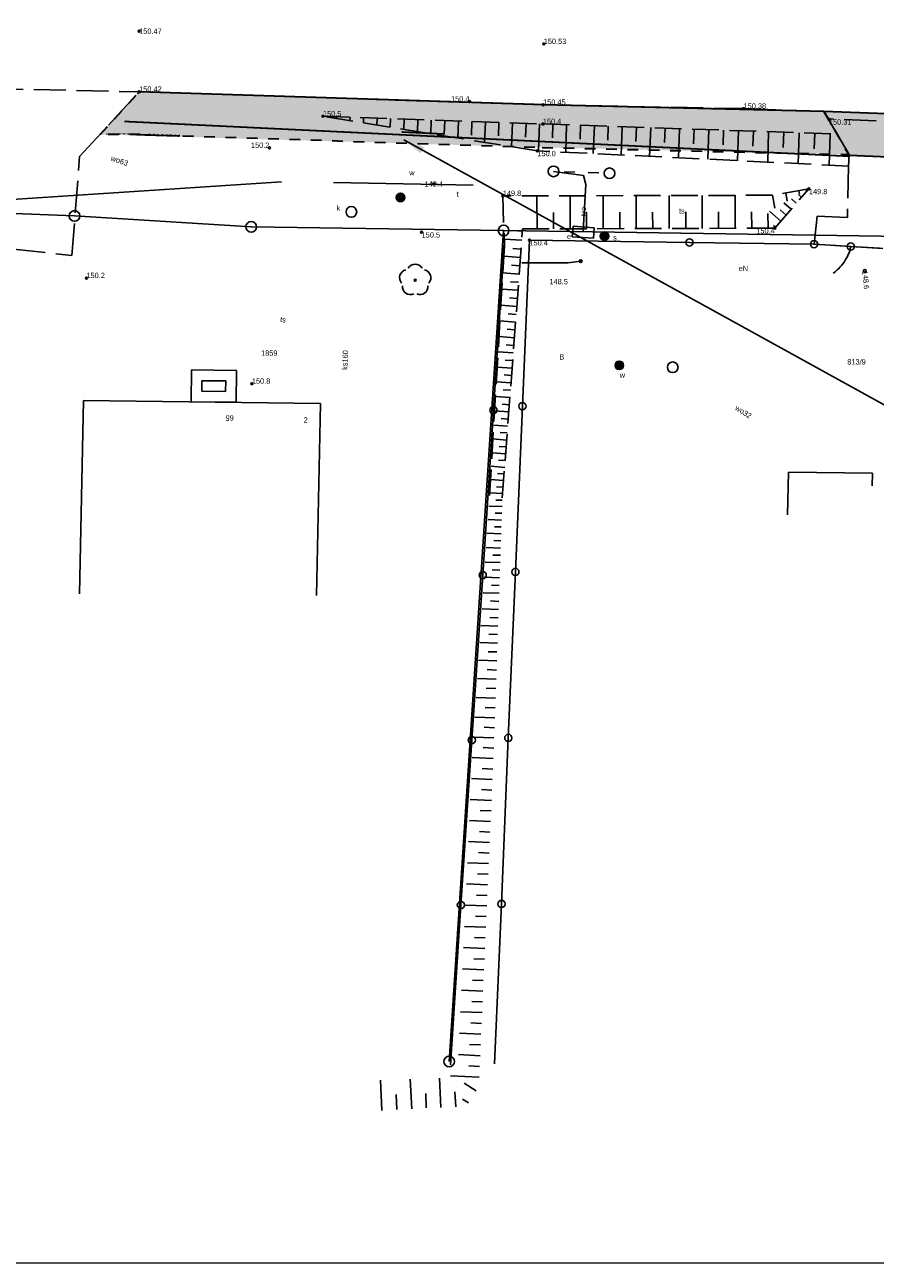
# Model space of a CAD drawing. Extents: x 7583285 to 7585126, y 6019995 to 6020809.
# Tile 4 of 54: x 7583665 to 7583705, y 6020644 to 6020702. Entities that reach past the tile are written whole.
import ezdxf
from ezdxf import colors
from ezdxf.entities.mleader import LeaderData, LeaderLine
from ezdxf.enums import TextEntityAlignment as Align
from ezdxf.math import Vec2, Vec3

# ---------------------------------------------------------------- set-up
doc = ezdxf.new("R2010")
doc.units = 0
doc.header["$MEASUREMENT"] = 0
for name, pattern in [('1_1', [0]), ('1_OTKJ', [2, 1.5, -0.5]), ('1_OTRK', [1.75, 1.25, -0.5]), ('1_OTRKG', [1.75, 1.25, -0.5]), ('3', [1, 0.5, -0.5]), ('3_EGBN', [0]), ('3_EGBS', [0]), ('3_EGBT', [0]), ('3_EGBU_A', [0]), ('4_SULO', [0])]:
    doc.linetypes.add(name, pattern=pattern)
doc.layers.get('0').update_dxf_attribs({"linetype": 'CONTINUOUS', "lineweight": 5})
for name, color, linetype, lineweight in [('0 ciek betonowy', 31, 'CONTINUOUS', 30), ('0 Krawężnik ', 1, 'CONTINUOUS', 30), ('0 Krawężnik najazdowy', 6, 'CONTINUOUS', 30), ('0 obrzeże', 51, '3', 30), ('Dzialki', 3, 'CONTINUOUS', 25)]:
    doc.layers.add(name, color=color, linetype=linetype, lineweight=lineweight)
for name, color, linetype in [('0 ozn pionowe', 7, 'CONTINUOUS'), ('EADTD_T_0', 216, 'CONTINUOUS'), ('EGBB_L_0', 36, '3_EGBU_A'), ('EGBC_E_T_0', 7, 'CONTINUOUS'), ('EGBC_L_0', 7, '3_EGBN'), ('EGBE_L_0', 7, '3_EGBT'), ('EGBE_L_3', 7, '3_EGBS'), ('Numery_dzialek', 7, 'CONTINUOUS'), ('Numery_uzytkow', 3, 'CONTINUOUS'), ('OTK_L_0', 7, '1_OTKJ'), ('OTO_L_0', 7, 'CONTINUOUS'), ('OTO_L_1', 7, 'CONTINUOUS'), ('OTO_L_2', 7, 'CONTINUOUS'), ('OTR_L_1', 7, '1_OTRK'), ('OTR_T_0', 7, 'CONTINUOUS'), ('OTR_T_1', 7, 'CONTINUOUS'), ('OTZ_T_0', 96, 'CONTINUOUS'), ('Punkty', 7, 'CONTINUOUS'), ('SUE_E_T_1', 1, 'CONTINUOUS'), ('SUE_T_4', 1, 'CONTINUOUS'), ('SUEP_E_T_0', 1, 'CONTINUOUS'), ('SUER_T_0', 1, 'CONTINUOUS'), ('SUK_E_T_4', 36, 'CONTINUOUS'), ('SUK_T_3', 36, 'CONTINUOUS'), ('SUKP_E_T_0', 36, 'CONTINUOUS'), ('SUL_L_1', 7, '4_SULO'), ('SUP_T_0', 7, 'CONTINUOUS'), ('SUP_T_2', 7, 'CONTINUOUS'), ('SUS_E_T_0', 7, 'CONTINUOUS'), ('SUS_T_0', 7, 'CONTINUOUS'), ('SUTP_E_T_0', 30, 'CONTINUOUS'), ('SUW_E_T_2', 5, 'CONTINUOUS'), ('SUW_T_5', 5, 'CONTINUOUS'), ('SUWP_E_T_0', 5, 'CONTINUOUS')]:
    doc.layers.add(name, color=color, linetype=linetype)

# ---------------------------------------------------------------- blocks, each defined once
blk = doc.blocks.new('GRT')
at = {"linetype": 'Continuous'}
blk.add_circle((0, 0), 0.25, dxfattribs=at)
blk = doc.blocks.new('1_OTRN')
at = {"linetype": 'Continuous'}
blk.add_circle((0, 0), 0.045, dxfattribs=at)
blk = doc.blocks.new('1_OTRS')
at = {"linetype": 'Continuous'}
blk.add_circle((0, 0), 0.045, dxfattribs=at)
blk = doc.blocks.new('1_OTZL')
at = {"linetype": 'Continuous'}
blk.add_circle((0, 0), 0.045, dxfattribs=at)
for centre, start, end in [((0, 0.375), 30.14012, 149.85988), ((-0.357, 0.116), 102.14447, 221.86002), ((0.357, 0.116), 318.13998, 77.85553), ((-0.22, -0.303), 174.14818, 293.85423), ((0.22, -0.303), 246.14577, 5.85182)]:
    blk.add_arc(centre, 0.375, start, end, dxfattribs=at)
blk = doc.blocks.new('4_SUES')
at = {"linetype": 'Continuous'}
for p, q in [((0.5, 0.25), (-0.5, 0.25)), ((-0.5, 0.25), (-0.5, -0.25)), ((0.5, -0.25), (0.5, 0.25)), ((-0.5, -0.25), (0.5, -0.25))]:
    blk.add_line(p, q, dxfattribs=at)
blk = doc.blocks.new('4_SUPS')
at = {"linetype": 'Continuous'}
blk.add_circle((0, 0), 0.0625, dxfattribs=at)
blk = doc.blocks.new('4_SUKS')
at = {"linetype": 'Continuous'}
blk.add_circle((0, 0), 0.25, dxfattribs=at)
blk = doc.blocks.new('4_SUPP')
at = {"linetype": 'Continuous'}
blk.add_circle((0, 0), 0.25, dxfattribs=at)
blk = doc.blocks.new('4_SUPK')
at = {"linetype": 'Continuous'}
blk.add_circle((0, 0), 0.25, dxfattribs=at)
blk = doc.blocks.new('4_SUSU')
at = {"linetype": 'Continuous'}
for radius in [0.2, 0.175, 0.15, 0.125, 0.1, 0.075, 0.05, 0.025, 0.00715]:
    blk.add_circle((0, 0), radius, dxfattribs=at)
blk = doc.blocks.new('4_SUWW')
at = {"linetype": 'Continuous'}
for radius in [0.2, 0.175, 0.15, 0.125, 0.1, 0.075, 0.05, 0.025, 0.00715]:
    blk.add_circle((0, 0), radius, dxfattribs=at)
blk = doc.blocks.new('U-12a_1_bc_2.0_t')
at = {"true_color": 0xffffff}
h = blk.add_hatch(color=7, dxfattribs=at)
h.paths.add_polyline_path([(0, 48), (0, 0), (300, 0), (300, 48)])
h.paths.add_polyline_path([(2000, 0), (2000, 48), (1700, 48), (1700, 0)])
h.paths.add_polyline_path([(700, 0), (700, 48), (500, 48), (500, 0)])
h.paths.add_polyline_path([(1100, 0), (1100, 48), (900, 48), (900, 0)])
h.paths.add_polyline_path([(1500, 0), (1500, 48), (1300, 48), (1300, 0)])
h = blk.add_hatch(color=1)
h.paths.add_polyline_path([(700, 0), (700, 48), (900, 48), (900, 0)])
h.paths.add_polyline_path([(300, 48), (500, 48), (500, 0), (300, 0)])
h.paths.add_polyline_path([(1100, 0), (1100, 48), (1300, 48), (1300, 0)])
h.paths.add_polyline_path([(1500, 0), (1500, 48), (1700, 48), (1700, 0)])
at = {"color": 1}
for p, q in [((300, 48), (300, 0)), ((500, 48), (500, 0)), ((700, 48), (700, 0)), ((900, 48), (900, 0)), ((1100, 48), (1100, 0)), ((1300, 48), (1300, 0)), ((1500, 48), (1500, 0)), ((1700, 48), (1700, 0))]:
    blk.add_line(p, q, dxfattribs=at)
at = {"color": 0}
blk.add_lwpolyline([(0, 0, -1, -1, 0), (2000, 0, -1, -1, 0), (2000, 48, -1, -1, 0), (0, 48, -1, -1, 0)], format="xyseb", close=True, dxfattribs=at)
blk = doc.blocks.new('U-11ak_t')
at = {"color": 0, "const_width": 80}
blk.add_lwpolyline([(0, 0), (2000, 0)], dxfattribs=at)

msp = doc.modelspace()

# ---------------------------------------------------------------- hatches: boundary and pattern name
at = {"lineweight": 30}
h = msp.add_hatch(color=256, dxfattribs=at)
h.dxf.hatch_style = 1
h.set_gradient(color1=(173, 173, 173), color2=(143, 143, 143), one_color=1, tint=0.47)
h.paths.add_polyline_path([(7584184.03, 6020688.51), (7584184.031, 6020686.51), (7584178.714, 6020686.51), (7584176.46, 6020686.51), (7584176.474, 6020685.823), (7584174.546, 6020685.784), (7584174.496, 6020686.51), (7584163.62, 6020686.51), (7584163.65, 6020685.562), (7584159.577, 6020685.433), (7584159.577, 6020686.573), (7584139.588, 6020686.604), (7584132.31, 6020686.604), (7584132.301, 6020685.049), (7584129.979, 6020685.03), (7584129.983, 6020686.611), (7584116.751, 6020686.67), (7584110.397, 6020686.67), (7584107.426, 6020686.51), (7584096, 6020686.51), (7584096.066, 6020684.156), (7584095.028, 6020684.155), (7584094.91, 6020686.47), (7584090.79, 6020686.45), (7584087.38, 6020686.5), (7584076.799, 6020686.5), (7584072.031, 6020686.5), (7584063.27, 6020686.437), (7584063.279, 6020684.188), (7584062.17, 6020684.22), (7584062.172, 6020686.49), (7584049.78, 6020686.5), (7584046.255, 6020686.78), (7584038.409, 6020686.989), (7584034.778, 6020687.086), (7584020.493, 6020687.518), (7584014.844, 6020687.619), (7583996.64, 6020687.906), (7583996.64, 6020685.863), (7583995.64, 6020685.863), (7583995.64, 6020687.886), (7583992.069, 6020687.886), (7583988.622, 6020688.013), (7583985.939, 6020688.013), (7583981.93, 6020687.765), (7583955.77, 6020687.575), (7583955.77, 6020686.07), (7583954.26, 6020686.07), (7583954.249, 6020687.588), (7583940.36, 6020687.47), (7583932.205, 6020686.457), (7583932.202, 6020687.581), (7583908.883, 6020687.917), (7583895.47, 6020688.454), (7583879.431, 6020690.274), (7583871.509, 6020690.557), (7583850.73, 6020691.44), (7583837.31, 6020690.63), (7583824.719, 6020690.63), (7583820.29, 6020690.88), (7583816.81, 6020690.8), (7583808.51, 6020691.09), (7583808.51, 6020688.714), (7583807.301, 6020688.755), (7583807.38, 6020691.12), (7583804.4, 6020691.19), (7583800.384, 6020691.296), (7583800.32, 6020688.87), (7583766.736, 6020690.08), (7583766.953, 6020690.832), (7583767.612, 6020692.057), (7583774.909, 6020692.004), (7583775.984, 6020691.939), (7583779.62, 6020692.04), (7583783.71, 6020692.04), (7583795.5, 6020691.91), (7583800.64, 6020693.44), (7583804.51, 6020693.25), (7583816.78, 6020692.99), (7583820.29, 6020692.88), (7583823.06, 6020692.75), (7583831.23, 6020692.43), (7583837.31, 6020692.745), (7583850.73, 6020693.44), (7583875.346, 6020692.44), (7583879.431, 6020692.274), (7583880.102, 6020692.247), (7583895.705, 6020690.525), (7583905.884, 6020690.209), (7583908.883, 6020690.117), (7583932.826, 6020689.714), (7583948.721, 6020689.587), (7583981.93, 6020689.965), (7583985.902, 6020690.012), (7583988.58, 6020690.044), (7583992.069, 6020690.086), (7583997.407, 6020690.086), (7584009.084, 6020689.773), (7584020.422, 6020689.518), (7584034.778, 6020689.086), (7584046.21, 6020688.78), (7584060.778, 6020688.677), (7584073.362, 6020688.67), (7584090.798, 6020688.67), (7584110.425, 6020688.67), (7584138.543, 6020688.573), (7584165.71, 6020688.573)])
h.paths.add_polyline_path([(7583755.187, 6020695.111), (7583754.885, 6020693.143), (7583760.83, 6020692.23), (7583761.245, 6020690.946), (7583761.322, 6020690.248), (7583751.485, 6020690.549), (7583751.578, 6020693.341), (7583746.91, 6020693.53), (7583726.307, 6020694.557), (7583707.51, 6020695.44), (7583709.508, 6020697.365), (7583734.856, 6020696.127)])
h.paths.add_polyline_path([(7583702.142, 6020697.67), (7583703.303, 6020695.65), (7583688.945, 6020695.982), (7583668.249, 6020696.589), (7583670.04, 6020698.557)])
h = msp.add_hatch(color=256, dxfattribs=at)
h.dxf.hatch_style = 1
h.set_gradient(color1=(204, 102, 102), color2=(155, 77, 77), one_color=1, tint=0.47)
h.paths.add_polyline_path([(7583756.734, 6020695.037), (7583770.674, 6020694.403), (7583770.659, 6020694.392), (7583769.564, 6020693.879), (7583768.593, 6020693.168), (7583767.612, 6020692.057), (7583766.953, 6020690.832), (7583766.728, 6020690.08), (7583761.319, 6020690.248), (7583761.245, 6020690.946), (7583760.83, 6020692.23), (7583760.22, 6020693.28), (7583759.86, 6020693.61), (7583759.854, 6020693.604), (7583758.038, 6020694.755)])
h.paths.add_polyline_path([(7583702.387, 6020697.256, 0.367892), (7583702.425, 6020697.3, 0.097239), (7583702.422, 6020697.317), (7583708.59, 6020697.06), (7583708.15, 6020696.39), (7583707.51, 6020695.44), (7583703.319, 6020695.624), (7583703.32, 6020695.65), (7583702.76, 6020696.61)])
h.paths.add_polyline_path([(7583702.144, 6020697.666), (7583702.918, 6020697.638), (7583706.198, 6020697.505, 0.66896), (7583706.281, 6020697.501), (7583708.812, 6020697.398), (7583709.508, 6020697.365), (7583708.477, 6020696.372), (7583708.15, 6020696.39), (7583708.59, 6020697.06), (7583702.422, 6020697.317, 0.619921), (7583702.341, 6020697.323)])
h.paths.add_polyline_path([(7583800.334, 6020690.03), (7583800.375, 6020691.1), (7583800.382, 6020691.276), (7583804.38, 6020691.19), (7583804.389, 6020690.089), (7583803.097, 6020690.07), (7583801.778, 6020690.051)])
h.paths.add_polyline_path([(7583802.34, 6020688.84, 0.17179), (7583801.778, 6020690.051), (7583800.334, 6020690.03), (7583800.318, 6020688.823), (7583802.169, 6020688.847)])
h.paths.add_polyline_path([(7583804.4, 6020688.75), (7583804.389, 6020690.089), (7583803.097, 6020690.07, 0.402105), (7583802.74, 6020688.824)])
h.paths.add_polyline_path([(7583802.34, 6020688.84, 0.17179), (7583801.778, 6020690.051), (7583803.097, 6020690.07, 0.402105), (7583802.74, 6020688.824), (7583802.169, 6020688.847)])
h.paths.add_polyline_path([(7583702.317, 6020697.362), (7583702.317, 6020696.987), (7583703.484, 6020696.987), (7583703.484, 6020697.362)], flags=24)
h.paths.add_polyline_path([(7583702.317, 6020697.362), (7583702.317, 6020696.987), (7583703.484, 6020696.987), (7583703.484, 6020697.362)], flags=24)
at = {"layer": '0 ciek betonowy', "lineweight": 30}
h = msp.add_hatch(color=256, dxfattribs=at)
h.dxf.hatch_style = 1
h.set_gradient(color1=(255, 191, 127), color2=(239, 179, 119), one_color=1, tint=0.47, name='CYLINDER')
h.paths.add_polyline_path([(7583697.817, 6020695.786), (7583698.317, 6020695.786), (7583698.317, 6020697.787), (7583697.817, 6020697.787)])

# ---------------------------------------------------------------- linework, layer by layer
at = {"lineweight": 9}
msp.add_lwpolyline([(7583879.239, 6020643.695), (7583658.739, 6020643.695), (7583658.739, 6020799.62), (7583879.239, 6020799.62), (7583879.239, 6020643.695)], dxfattribs=at)
at = {"layer": '0 Krawężnik ', "lineweight": 30}
for p, q in [((7583689.035, 6020697.979), (7583670.07, 6020698.59)), ((7583702.142, 6020697.67), (7583688.99, 6020697.98))]:
    msp.add_line(p, q, dxfattribs=at)
at = {"layer": '0 Krawężnik najazdowy', "lineweight": 30}
for p, q in [((7583708.812, 6020697.398), (7583702.142, 6020697.67)), ((7583703.319, 6020695.624), (7583707.51, 6020695.44))]:
    msp.add_line(p, q, dxfattribs=at)
at = {"layer": '0 obrzeże', "lineweight": 30}
for p, q in [((7583668.249, 6020696.589), (7583670.07, 6020698.59)), ((7583702.142, 6020697.67), (7583703.319, 6020695.624)), ((7583670.115, 6020696.589), (7583668.249, 6020696.589)), ((7583670.115, 6020696.589), (7583688.945, 6020695.982)), ((7583688.945, 6020695.982), (7583703.32, 6020695.65))]:
    msp.add_line(p, q, dxfattribs=at)
at = {"layer": 'Dzialki'}
for p, q in [((7583667.04, 6020692.77), (7583662.64, 6020692.94)), ((7583675.32, 6020692.26), (7583667.04, 6020692.77)), ((7583687.14, 6020692.09), (7583675.32, 6020692.26)), ((7583684.59, 6020653.15), (7583687.14, 6020692.09)), ((7583715.31, 6020691.67), (7583687.14, 6020692.09))]:
    msp.add_line(p, q, dxfattribs=at)
at = {"layer": 'EGBB_L_0', "linetype": '3_EGBU_A'}
for p, q in [((7583667.27, 6020675.07), (7583667.46, 6020684.13)), ((7583667.46, 6020684.13), (7583678.56, 6020683.99)), ((7583678.56, 6020683.99), (7583678.38, 6020674.98))]:
    msp.add_line(p, q, dxfattribs=at)
at = {"layer": 'EGBC_L_0', "linetype": '3_EGBN'}
for p, q in [((7583667.27, 6020675.07), (7583667.46, 6020684.13)), ((7583667.46, 6020684.13), (7583678.56, 6020683.99)), ((7583678.56, 6020683.99), (7583678.38, 6020674.98))]:
    msp.add_line(p, q, dxfattribs=at)
at = {"layer": 'EGBE_L_0', "linetype": '3_EGBT'}
for p, q in [((7583672.5, 6020684.06), (7583672.52, 6020685.56)), ((7583672.52, 6020685.56), (7583674.63, 6020685.53)), ((7583674.63, 6020685.53), (7583674.62, 6020684.04)), ((7583673, 6020684.56), (7583673.01, 6020685.05)), ((7583673.01, 6020685.05), (7583674.13, 6020685.04)), ((7583674.13, 6020685.04), (7583674.12, 6020684.54)), ((7583674.12, 6020684.54), (7583673, 6020684.56)), ((7583674.62, 6020684.04), (7583672.5, 6020684.06))]:
    msp.add_line(p, q, dxfattribs=at)
at = {"layer": 'EGBE_L_3', "linetype": '3_EGBS'}
for p, q in [((7583700.49, 6020680.77), (7583700.44, 6020678.76)), ((7583704.42, 6020680.72), (7583700.49, 6020680.77)), ((7583704.41, 6020680.12), (7583704.42, 6020680.72))]:
    msp.add_line(p, q, dxfattribs=at)
at = {"layer": 'OTK_L_0', "linetype": '1_OTKJ'}
for p, q in [((7583637.14, 6020699.32), (7583670.114, 6020698.581)), ((7583667.28, 6020695.55), (7583670.07, 6020698.59)), ((7583670.07, 6020698.59), (7583688.99, 6020697.98)), ((7583688.99, 6020697.98), (7583698.38, 6020697.8)), ((7583698.38, 6020697.8), (7583706.24, 6020697.52)), ((7583708.59, 6020697.06), (7583702.35, 6020697.32)), ((7583702.35, 6020697.32), (7583702.76, 6020696.61)), ((7583702.76, 6020696.61), (7583703.32, 6020695.65)), ((7583666.92, 6020690.92), (7583667.28, 6020695.55)), ((7583703.32, 6020695.65), (7583703.29, 6020695.11)), ((7583703.29, 6020695.11), (7583703.24, 6020692.7)), ((7583701.82, 6020692.76), (7583701.68, 6020691.45)), ((7583703.24, 6020692.7), (7583701.82, 6020692.76)), ((7583701.68, 6020691.45), (7583703.4, 6020691.34)), ((7583703.4, 6020691.34), (7583707.35, 6020691.1)), ((7583664.18, 6020691.22), (7583666.92, 6020690.92))]:
    msp.add_line(p, q, dxfattribs=at)
at = {"layer": 'OTO_L_0'}
for p, q in [((7583686.66, 6020683.67), (7583687.17, 6020691.4)), ((7583688.02, 6020683.86), (7583688.35, 6020691.64)), ((7583688.35, 6020691.64), (7583695.85, 6020691.53)), ((7583695.85, 6020691.53), (7583701.68, 6020691.45)), ((7583687.69, 6020676.09), (7583688.02, 6020683.86)), ((7583686.16, 6020675.94), (7583686.66, 6020683.67)), ((7583685.65, 6020668.21), (7583686.16, 6020675.94)), ((7583687.36, 6020668.31), (7583687.69, 6020676.09)), ((7583685.14, 6020660.48), (7583685.65, 6020668.21)), ((7583687.04, 6020660.53), (7583687.36, 6020668.31)), ((7583686.72, 6020653.04), (7583687.04, 6020660.53)), ((7583684.65, 6020653), (7583685.14, 6020660.48))]:
    msp.add_line(p, q, dxfattribs=at)
for centre in [(7583695.85, 6020691.53), (7583686.66, 6020683.67), (7583688.02, 6020683.86), (7583687.69, 6020676.09), (7583686.16, 6020675.94), (7583685.65, 6020668.21), (7583687.36, 6020668.31), (7583685.14, 6020660.48), (7583687.04, 6020660.53)]:
    msp.add_circle(centre, 0.17, dxfattribs=at)
at = {"layer": 'OTO_L_1'}
msp.add_line((7583704.75, 6020691.26), (7583703.4, 6020691.34), dxfattribs=at)
msp.add_circle((7583703.4, 6020691.34), 0.17, dxfattribs=at)
at = {"layer": 'OTO_L_2'}
for p, q in [((7583702.43, 6020691.4), (7583701.68, 6020691.45)), ((7583702.7, 6020691.39), (7583702.43, 6020691.4)), ((7583703.4, 6020691.34), (7583702.65, 6020691.39)), ((7583703.37, 6020691.24), (7583703.35, 6020691.14)), ((7583703.4, 6020691.34), (7583703.37, 6020691.24)), ((7583703.14, 6020690.7), (7583703.09, 6020690.61)), ((7583703.19, 6020690.78), (7583703.14, 6020690.7)), ((7583703.24, 6020690.87), (7583703.19, 6020690.78)), ((7583703.28, 6020690.96), (7583703.24, 6020690.87)), ((7583703.32, 6020691.05), (7583703.28, 6020690.96)), ((7583703.35, 6020691.14), (7583703.32, 6020691.05)), ((7583702.6, 6020690.11), (7583702.57, 6020690.09)), ((7583702.68, 6020690.17), (7583702.6, 6020690.11)), ((7583702.76, 6020690.24), (7583702.68, 6020690.17)), ((7583702.83, 6020690.3), (7583702.76, 6020690.24)), ((7583702.9, 6020690.38), (7583702.83, 6020690.3)), ((7583702.96, 6020690.45), (7583702.9, 6020690.38)), ((7583703.03, 6020690.53), (7583702.96, 6020690.45)), ((7583703.09, 6020690.61), (7583703.03, 6020690.53))]:
    msp.add_line(p, q, dxfattribs=at)
for centre in [(7583701.68, 6020691.45), (7583703.4, 6020691.34)]:
    msp.add_circle(centre, 0.17, dxfattribs=at)
at = {"layer": 'OTR_L_1', "linetype": '1_OTRKG'}
for p, q in [((7583678.68, 6020697.44), (7583688.98, 6020697.08)), ((7583688.98, 6020697.08), (7583702.76, 6020696.61)), ((7583701.44, 6020694.04), (7583699.74, 6020693.74)), ((7583699.84, 6020692.2), (7583701.44, 6020694.04)), ((7583687.08, 6020679.56), (7583688.03, 6020692.16)), ((7583688.03, 6020692.16), (7583699.84, 6020692.2))]:
    msp.add_line(p, q, dxfattribs=at)
at = {"layer": 'OTR_L_1', "linetype": '1_OTRK'}
for p, q in [((7583688.72, 6020695.82), (7583678.68, 6020697.44)), ((7583702.76, 6020696.61), (7583703.32, 6020695.65)), ((7583703.29, 6020695.11), (7583688.72, 6020695.82)), ((7583703.32, 6020695.65), (7583703.29, 6020695.11)), ((7583699.74, 6020693.74), (7583687.1, 6020693.71)), ((7583687.1, 6020693.71), (7583687.18, 6020691.37)), ((7583687.18, 6020691.37), (7583686.48, 6020679.67))]:
    msp.add_line(p, q, dxfattribs=at)
at = {"layer": 'OTR_L_1', "linetype": '1_1'}
for p, q in [((7583679.31, 6020697.42), (7583679.31, 6020697.34)), ((7583679.95, 6020697.4), (7583679.94, 6020697.24)), ((7583680.58, 6020697.37), (7583680.57, 6020697.13)), ((7583681.22, 6020697.35), (7583681.2, 6020697.03)), ((7583681.85, 6020697.33), (7583681.83, 6020696.93)), ((7583682.48, 6020697.31), (7583682.47, 6020696.83)), ((7583683.12, 6020697.28), (7583683.1, 6020696.73)), ((7583683.75, 6020697.26), (7583683.73, 6020696.63)), ((7583684.38, 6020697.24), (7583684.36, 6020696.61)), ((7583685.02, 6020697.22), (7583684.99, 6020696.42)), ((7583685.65, 6020697.2), (7583685.63, 6020696.56)), ((7583686.29, 6020697.17), (7583686.25, 6020696.22)), ((7583686.92, 6020697.15), (7583686.9, 6020696.52)), ((7583687.55, 6020697.13), (7583687.51, 6020696.01)), ((7583688.19, 6020697.11), (7583688.16, 6020696.47)), ((7583688.82, 6020697.09), (7583688.78, 6020695.82)), ((7583689.45, 6020697.06), (7583689.43, 6020696.43)), ((7583690.09, 6020697.04), (7583690.05, 6020695.76)), ((7583690.74, 6020697.02), (7583690.72, 6020696.37)), ((7583691.39, 6020697), (7583691.34, 6020695.69)), ((7583692.04, 6020696.98), (7583692.02, 6020696.32)), ((7583692.7, 6020696.95), (7583692.65, 6020695.63)), ((7583693.36, 6020696.93), (7583693.34, 6020696.26)), ((7583694.03, 6020696.91), (7583693.98, 6020695.56)), ((7583694.7, 6020696.89), (7583694.68, 6020696.21)), ((7583695.38, 6020696.86), (7583695.33, 6020695.5)), ((7583696.06, 6020696.84), (7583696.04, 6020696.15)), ((7583696.75, 6020696.82), (7583696.7, 6020695.43)), ((7583697.44, 6020696.79), (7583697.42, 6020696.1)), ((7583698.14, 6020696.77), (7583698.09, 6020695.36)), ((7583698.85, 6020696.75), (7583698.82, 6020696.04)), ((7583699.55, 6020696.72), (7583699.51, 6020695.29)), ((7583700.27, 6020696.7), (7583700.24, 6020695.98)), ((7583700.99, 6020696.67), (7583700.94, 6020695.22)), ((7583701.71, 6020696.65), (7583701.69, 6020695.92)), ((7583702.44, 6020696.62), (7583702.39, 6020695.15)), ((7583688.71, 6020692.16), (7583688.7, 6020693.71)), ((7583690.26, 6020692.17), (7583690.25, 6020693.72)), ((7583691.81, 6020692.17), (7583691.8, 6020693.72)), ((7583693.35, 6020692.18), (7583693.35, 6020693.72)), ((7583694.9, 6020692.18), (7583694.89, 6020693.73)), ((7583696.44, 6020692.19), (7583696.44, 6020693.73)), ((7583697.98, 6020692.19), (7583697.98, 6020693.74)), ((7583699.74, 6020693.74), (7583699.85, 6020693.14)), ((7583700.36, 6020693.85), (7583700.42, 6020693.46)), ((7583700.85, 6020693.37), (7583700.62, 6020693.57)), ((7583701.1, 6020693.65), (7583700.96, 6020693.77)), ((7583700.97, 6020693.96), (7583701, 6020693.79)), ((7583701.34, 6020693.93), (7583701.3, 6020693.96)), ((7583700.12, 6020692.52), (7583699.59, 6020692.99)), ((7583700.37, 6020692.8), (7583700.09, 6020693.05)), ((7583700.61, 6020693.09), (7583700.27, 6020693.38)), ((7583689.48, 6020692.16), (7583689.48, 6020692.94)), ((7583691.03, 6020692.17), (7583691.03, 6020692.94)), ((7583692.58, 6020692.18), (7583692.58, 6020692.95)), ((7583694.13, 6020692.18), (7583694.12, 6020692.95)), ((7583695.67, 6020692.19), (7583695.67, 6020692.96)), ((7583697.21, 6020692.19), (7583697.21, 6020692.96)), ((7583698.76, 6020692.2), (7583698.75, 6020692.97)), ((7583699.53, 6020692.2), (7583699.52, 6020692.89)), ((7583688.02, 6020692.06), (7583687.59, 6020692.09)), ((7583699.88, 6020692.24), (7583699.78, 6020692.33)), ((7583687.99, 6020691.63), (7583687.17, 6020691.69)), ((7583687.96, 6020691.22), (7583687.57, 6020691.25)), ((7583687.93, 6020690.82), (7583687.15, 6020690.88)), ((7583687.87, 6020690.05), (7583687.1, 6020690.11)), ((7583687.9, 6020690.43), (7583687.51, 6020690.46)), ((7583687.84, 6020689.67), (7583687.46, 6020689.69)), ((7583687.81, 6020689.29), (7583687.06, 6020689.34)), ((7583687.78, 6020688.91), (7583687.41, 6020688.94)), ((7583687.76, 6020688.53), (7583687.01, 6020688.59)), ((7583687.7, 6020687.79), (7583686.97, 6020687.85)), ((7583687.73, 6020688.16), (7583687.36, 6020688.19)), ((7583687.67, 6020687.43), (7583687.31, 6020687.46)), ((7583687.65, 6020687.06), (7583686.93, 6020687.12)), ((7583687.62, 6020686.7), (7583687.26, 6020686.73)), ((7583687.59, 6020686.35), (7583686.88, 6020686.4)), ((7583687.57, 6020685.99), (7583687.21, 6020686.02)), ((7583687.54, 6020685.64), (7583686.84, 6020685.69)), ((7583687.49, 6020684.95), (7583686.8, 6020685)), ((7583687.51, 6020685.29), (7583687.17, 6020685.32)), ((7583687.43, 6020684.26), (7583686.76, 6020684.31)), ((7583687.46, 6020684.6), (7583687.12, 6020684.63)), ((7583687.41, 6020683.92), (7583687.07, 6020683.95)), ((7583687.38, 6020683.59), (7583686.72, 6020683.64)), ((7583687.36, 6020683.25), (7583687.03, 6020683.28)), ((7583687.33, 6020682.92), (7583686.68, 6020682.97)), ((7583687.31, 6020682.6), (7583686.98, 6020682.62)), ((7583687.28, 6020682.27), (7583686.64, 6020682.32)), ((7583687.26, 6020681.95), (7583686.94, 6020681.97)), ((7583687.24, 6020681.63), (7583686.6, 6020681.67)), ((7583687.19, 6020680.99), (7583686.56, 6020681.04)), ((7583687.21, 6020681.31), (7583686.9, 6020681.33)), ((7583687.14, 6020680.37), (7583686.52, 6020680.42)), ((7583687.16, 6020680.68), (7583686.85, 6020680.7)), ((7583687.09, 6020679.76), (7583686.49, 6020679.8)), ((7583687.12, 6020680.06), (7583686.81, 6020680.08)), ((7583687.07, 6020679.15), (7583686.45, 6020679.17)), ((7583687.08, 6020679.45), (7583686.77, 6020679.46)), ((7583687.04, 6020678.52), (7583686.41, 6020678.54)), ((7583687.06, 6020678.84), (7583686.74, 6020678.85)), ((7583687.02, 6020677.88), (7583686.36, 6020677.9)), ((7583687.03, 6020678.2), (7583686.71, 6020678.21)), ((7583687.01, 6020677.55), (7583686.68, 6020677.56)), ((7583687, 6020677.21), (7583686.32, 6020677.24)), ((7583686.99, 6020676.87), (7583686.64, 6020676.88)), ((7583686.98, 6020676.53), (7583686.27, 6020676.55)), ((7583686.96, 6020676.18), (7583686.61, 6020676.19)), ((7583686.95, 6020675.82), (7583686.23, 6020675.84)), ((7583686.93, 6020675.09), (7583686.18, 6020675.11)), ((7583686.94, 6020675.46), (7583686.57, 6020675.47)), ((7583686.91, 6020674.71), (7583686.53, 6020674.73)), ((7583686.9, 6020674.33), (7583686.13, 6020674.36)), ((7583686.89, 6020673.94), (7583686.49, 6020673.96)), ((7583686.87, 6020673.55), (7583686.08, 6020673.58)), ((7583686.85, 6020672.75), (7583686.02, 6020672.78)), ((7583686.86, 6020673.15), (7583686.45, 6020673.17)), ((7583686.83, 6020672.34), (7583686.41, 6020672.35)), ((7583686.82, 6020671.92), (7583685.97, 6020671.95)), ((7583686.8, 6020671.49), (7583686.37, 6020671.51)), ((7583686.79, 6020671.06), (7583685.91, 6020671.09)), ((7583686.77, 6020670.62), (7583686.33, 6020670.64)), ((7583686.76, 6020670.17), (7583685.85, 6020670.2)), ((7583686.73, 6020669.26), (7583685.79, 6020669.29)), ((7583686.74, 6020669.72), (7583686.28, 6020669.74)), ((7583686.71, 6020668.79), (7583686.23, 6020668.81)), ((7583686.69, 6020668.32), (7583685.73, 6020668.35)), ((7583686.68, 6020667.83), (7583686.19, 6020667.86)), ((7583686.65, 6020667.34), (7583685.67, 6020667.39)), ((7583686.63, 6020666.85), (7583686.14, 6020666.88)), ((7583686.61, 6020666.36), (7583685.63, 6020666.41)), ((7583686.59, 6020665.87), (7583686.1, 6020665.89)), ((7583686.57, 6020665.38), (7583685.58, 6020665.42)), ((7583686.55, 6020664.89), (7583686.05, 6020664.91)), ((7583686.52, 6020664.4), (7583685.54, 6020664.44)), ((7583686.48, 6020663.41), (7583685.49, 6020663.45)), ((7583686.5, 6020663.9), (7583686.01, 6020663.92)), ((7583686.46, 6020662.91), (7583685.96, 6020662.94)), ((7583686.44, 6020662.42), (7583685.45, 6020662.46)), ((7583686.41, 6020661.92), (7583685.92, 6020661.95)), ((7583686.39, 6020661.43), (7583685.4, 6020661.47)), ((7583686.37, 6020660.93), (7583685.87, 6020660.95)), ((7583686.35, 6020660.44), (7583685.35, 6020660.48)), ((7583686.33, 6020659.94), (7583685.83, 6020659.96)), ((7583686.3, 6020659.44), (7583685.31, 6020659.48)), ((7583686.28, 6020658.94), (7583685.78, 6020658.96)), ((7583686.26, 6020658.44), (7583685.26, 6020658.49)), ((7583686.24, 6020657.94), (7583685.74, 6020657.96)), ((7583686.21, 6020657.44), (7583685.21, 6020657.49)), ((7583686.17, 6020656.44), (7583685.17, 6020656.49)), ((7583686.19, 6020656.94), (7583685.69, 6020656.96)), ((7583686.15, 6020655.94), (7583685.65, 6020655.96)), ((7583686.13, 6020655.44), (7583685.12, 6020655.48)), ((7583686.1, 6020654.93), (7583685.6, 6020654.96)), ((7583686.08, 6020654.43), (7583685.07, 6020654.47)), ((7583686.06, 6020653.93), (7583685.55, 6020653.95)), ((7583686.04, 6020653.42), (7583685.03, 6020653.47)), ((7583686.01, 6020652.92), (7583685.51, 6020652.94)), ((7583684.2, 6020651), (7583684.13, 6020652.36)), ((7583685.99, 6020652.41), (7583684.65, 6020652.47)), ((7583681.44, 6020650.86), (7583681.37, 6020652.28)), ((7583682.84, 6020650.93), (7583682.77, 6020652.32)), ((7583685.86, 6020651.77), (7583685.29, 6020652.14)), ((7583682.14, 6020650.9), (7583682.11, 6020651.6)), ((7583683.52, 6020650.97), (7583683.49, 6020651.65)), ((7583684.9, 6020651.03), (7583684.86, 6020651.73)), ((7583685.49, 6020651.21), (7583685.21, 6020651.39))]:
    msp.add_line(p, q, dxfattribs=at)
msp.add_point((7583678.68, 6020697.44), dxfattribs=at)
at = {"layer": 'SUER_T_0', "linetype": 'Continuous'}
for p in [(7583688, 6020690.57), (7583690.75, 6020690.65)]:
    msp.add_line(p, (7583690.15, 6020690.57), dxfattribs=at)
at = {"layer": 'SUL_L_1', "linetype": '4_SULO'}
for p, q in [((7583690.89, 6020694.67), (7583689.48, 6020694.86)), ((7583676.74, 6020694.37), (7583663.23, 6020693.49)), ((7583679.17, 6020694.34), (7583685.72, 6020694.21)), ((7583690.87, 6020692.08), (7583690.99, 6020694.24)), ((7583690.99, 6020694.24), (7583690.89, 6020694.67))]:
    msp.add_line(p, q, dxfattribs=at)
at = {"layer": 'SUP_T_2', "linetype": 'Continuous'}
for p, q in [((7583690.48, 6020694.83), (7583689.98, 6020694.84)), ((7583691.6, 6020694.79), (7583691.1, 6020694.8))]:
    msp.add_line(p, q, dxfattribs=at)

# ---------------------------------------------------------------- block references
at = {"lineweight": 9, "xscale": 0.001, "yscale": 0.001, "zscale": 0.001}
for p, rotation in [((7583668.249, 6020696.589), 359.8763014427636), ((7583670.249, 6020696.584), 357.7161663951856)]:
    msp.add_blockref('U-12a_1_bc_2.0_t', p, dxfattribs=dict(at, rotation=rotation))
at = {"layer": '0 ozn pionowe', "lineweight": 9, "xscale": 0.001, "yscale": 0.001, "zscale": 0.001}
for p, rotation in [((7583671.371, 6020697.104), 177.2454494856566), ((7583673.369, 6020697.008), 177.2454494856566), ((7583675.367, 6020696.912), 177.2454494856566), ((7583671.948, 6020696.516), 178.2552144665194), ((7583677.364, 6020696.815), 177.2454494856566), ((7583679.362, 6020696.719), 177.2454494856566), ((7583681.36, 6020696.623), 177.2454494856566), ((7583683.357, 6020696.527), 177.2454494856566), ((7583684.36, 6020696.61), 177.2454494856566), ((7583685.355, 6020696.431), 177.2454494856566), ((7583687.353, 6020696.335), 177.2454494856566), ((7583689.35, 6020696.239), 177.2454494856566), ((7583691.348, 6020696.143), 177.2454494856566), ((7583693.346, 6020696.047), 177.2454494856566), ((7583695.343, 6020695.95), 177.2454494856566), ((7583697.341, 6020695.854), 177.2454494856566), ((7583699.339, 6020695.758), 177.2454494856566), ((7583701.336, 6020695.662), 177.2454494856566), ((7583703.334, 6020695.566), 177.2454494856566)]:
    msp.add_blockref('U-11ak_t', p, dxfattribs=dict(at, rotation=rotation))
at = {"layer": 'OTR_T_0'}
for p in [(7583670.07, 6020701.43), (7583689.02, 6020700.83), (7583670.07, 6020698.59), (7583688.99, 6020697.98), (7583698.38, 6020697.8), (7583702.38, 6020697.3)]:
    msp.add_blockref('1_OTRS', p, dxfattribs=at)
at = {"layer": 'OTR_T_1', "rotation": 0.41379}
for p in [(7583685.54, 6020698.13), (7583683.87, 6020694.27), (7583683.3, 6020692.01)]:
    msp.add_blockref('1_OTRN', p, dxfattribs=at)
at = {"layer": 'OTR_T_1'}
for p in [(7583678.68, 6020697.44), (7583688.98, 6020697.08), (7583676.17, 6020695.96), (7583688.72, 6020695.82), (7583687.1, 6020693.71), (7583701.44, 6020694.04), (7583699.84, 6020692.2), (7583688.35, 6020691.64), (7583667.6, 6020689.86), (7583675.35, 6020684.91)]:
    msp.add_blockref('1_OTRN', p, dxfattribs=at)
at = {"layer": 'OTZ_T_0'}
msp.add_blockref('1_OTZL', (7583683, 6020689.76), dxfattribs=at)
at = {"layer": 'Punkty'}
for p in [(7583667.04, 6020692.77), (7583675.32, 6020692.26), (7583687.14, 6020692.09), (7583684.59, 6020653.15)]:
    msp.add_blockref('GRT', p, dxfattribs=at)
at = {"layer": 'SUE_T_4', "rotation": 355.5538710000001}
msp.add_blockref('4_SUES', (7583690.87, 6020692.01), dxfattribs=at)
at = {"layer": 'SUER_T_0'}
for p in [(7583690.75, 6020690.65), (7583704.06, 6020690.2)]:
    msp.add_blockref('4_SUPS', p, dxfattribs=at)
at = {"layer": 'SUK_T_3'}
msp.add_blockref('4_SUKS', (7583680.01, 6020692.96), dxfattribs=at)
at = {"layer": 'SUP_T_0'}
msp.add_blockref('4_SUPK', (7583695.06, 6020685.68), dxfattribs=at)
at = {"layer": 'SUP_T_2'}
for p in [(7583689.48, 6020694.86), (7583692.1, 6020694.77)]:
    msp.add_blockref('4_SUPP', p, dxfattribs=at)
at = {"layer": 'SUS_T_0'}
msp.add_blockref('4_SUSU', (7583691.87, 6020691.83), dxfattribs=at)
at = {"layer": 'SUW_T_5'}
for p in [(7583682.31, 6020693.64), (7583692.56, 6020685.77)]:
    msp.add_blockref('4_SUWW', p, dxfattribs=at)

# ---------------------------------------------------------------- texts
at = {"layer": 'EADTD_T_0'}
msp.add_text('65', height=0.25, rotation=180, dxfattribs=at).set_placement((7583674.5, 6020683.43))
at = {"layer": 'EGBC_E_T_0'}
msp.add_text('2', height=0.25, dxfattribs=at).set_placement((7583677.87, 6020683.21), align=Align.MIDDLE)
at = {"layer": 'Numery_dzialek'}
for s, p in [('1859', (7583675.78, 6020686.47)), ('813/9', (7583703.24, 6020686.06))]:
    msp.add_text(s, height=0.25, dxfattribs=at).set_placement(p, align=Align.TOP_LEFT)
at = {"layer": 'Numery_uzytkow'}
msp.add_text('B', height=0.25, dxfattribs=at).set_placement((7583689.75, 6020686.04))
at = {"layer": 'OTR_T_0'}
msp.add_text('150.47', height=0.25, rotation=359.96023, dxfattribs=at).set_placement((7583670.07, 6020701.43), align=Align.MIDDLE_LEFT)
for s, p in [('150.53', (7583689.02, 6020700.83)), ('150.42', (7583670.07, 6020698.59)), ('150.45', (7583688.99, 6020697.98)), ('150.38', (7583698.38, 6020697.8))]:
    msp.add_text(s, height=0.25, dxfattribs=at).set_placement(p)
msp.add_text('150.31', height=0.25, dxfattribs=at).set_placement((7583702.38, 6020697.3), align=Align.TOP_LEFT)
at = {"layer": 'OTR_T_1'}
for s, p in [('150.4', (7583685.54, 6020698.13)), ('150.2', (7583676.17, 6020695.96))]:
    msp.add_text(s, height=0.25, dxfattribs=at).set_placement(p, align=Align.RIGHT)
for s, p in [('150.5', (7583678.68, 6020697.44)), ('150.4', (7583688.98, 6020697.08)), ('149.8', (7583687.1, 6020693.71)), ('150.2', (7583667.6, 6020689.86)), ('150.8', (7583675.35, 6020684.91))]:
    msp.add_text(s, height=0.25, dxfattribs=at).set_placement(p)
for s, p in [('150.0', (7583688.72, 6020695.82)), ('149.8', (7583701.44, 6020694.04)), ('150.5', (7583683.3, 6020692.01)), ('150.4', (7583688.35, 6020691.64))]:
    msp.add_text(s, height=0.25, dxfattribs=at).set_placement(p, align=Align.TOP_LEFT)
msp.add_text('149.4', height=0.25, dxfattribs=at).set_placement((7583683.87, 6020694.27), align=Align.MIDDLE)
msp.add_text('150.4', height=0.25, dxfattribs=at).set_placement((7583699.84, 6020692.2), align=Align.TOP_RIGHT)
at = {"layer": 'SUE_E_T_1'}
msp.add_text('e', height=0.25, dxfattribs=at).set_placement((7583690.3, 6020691.94), align=Align.TOP_RIGHT)
at = {"layer": 'SUEP_E_T_0'}
for rotation, p in [(266.98721, (7583690.92, 6020692.97)), (358.88157, (7583698.37, 6020690.31))]:
    msp.add_text('eN', height=0.25, rotation=rotation, dxfattribs=at).set_placement(p, align=Align.MIDDLE)
at = {"layer": 'SUER_T_0'}
msp.add_text('148.6', height=0.25, rotation=275.7365, dxfattribs=at).set_placement((7583704.06, 6020690.2), align=Align.MIDDLE_LEFT)
msp.add_text('148.5', height=0.25, dxfattribs=at).set_placement((7583690.15, 6020689.57), align=Align.RIGHT)
at = {"layer": 'SUK_E_T_4'}
msp.add_text('k', height=0.25, dxfattribs=at).set_placement((7583679.49, 6020693.02), align=Align.RIGHT)
at = {"layer": 'SUKP_E_T_0'}
msp.add_text('ks160', height=0.25, rotation=87.25645, dxfattribs=at).set_placement((7583679.71, 6020686.02), align=Align.MIDDLE)
at = {"layer": 'SUS_E_T_0'}
msp.add_text('s', height=0.25, dxfattribs=at).set_placement((7583692.27, 6020691.63))
at = {"layer": 'SUTP_E_T_0'}
for s, rotation, p in [('t', 359.13365, (7583684.99, 6020693.79)), ('ts', 0.86945, (7583695.49, 6020693)), ('ts', 351.5631, (7583676.81, 6020687.91))]:
    msp.add_text(s, height=0.25, rotation=rotation, dxfattribs=at).set_placement(p, align=Align.MIDDLE)
at = {"layer": 'SUW_E_T_2'}
for p in [(7583682.72, 6020694.92), (7583692.58, 6020685.44)]:
    msp.add_text('w', height=0.25, dxfattribs=at).set_placement(p, align=Align.TOP_LEFT)
at = {"layer": 'SUWP_E_T_0'}
for s, rotation, p in [('wo63', 340.94792, (7583669.15, 6020695.36)), ('wo32', 327.73886, (7583698.37, 6020683.59))]:
    msp.add_text(s, height=0.25, rotation=rotation, dxfattribs=at).set_placement(p, align=Align.MIDDLE)

# ---------------------------------------------------------------- leaders
at = {"layer": '0 ozn pionowe', "lineweight": 9}
ml = msp.add_multileader_mtext('Standard', dxfattribs=at)
ml.set_content('')
ml.set_leader_properties()
ml.build(insert=Vec2(0, 0))
ml.multileader.update_dxf_attribs({"has_dogleg": 0, "dogleg_length": 2, "arrow_head_size": 0})
ctx = ml.context
ctx.base_point, ctx.char_height, ctx.arrow_head_size, ctx.landing_gap_size = Vec3(0, 0), 0.2, 0, 0.4
notes = []
notes.append((ctx, [(0, (1, 1, 0), (7583726.08, 6020673.366), (-1, 0), 2, [(0, [(7583682.46, 6020696.331)], 256, [])])]))
ctx.mtext, ml.multileader.dxf.content_type = None, 0
for ctx, leaders in notes:
    for number, flags, end, landing, length, lines in leaders:
        leader = LeaderData()
        leader.index, (leader.has_last_leader_line, leader.has_dogleg_vector, leader.attachment_direction) = number, flags
        leader.last_leader_point, leader.dogleg_vector, leader.dogleg_length = Vec3(end), Vec3(landing), length
        for number, points, colour, breaks in lines:
            line = LeaderLine()
            line.index, line.vertices, line.color, line.breaks = number, Vec3.list(points), colors.encode_raw_color(colour), breaks
            leader.lines.append(line)
        ctx.leaders.append(leader)

doc.saveas('drawing.dxf')
